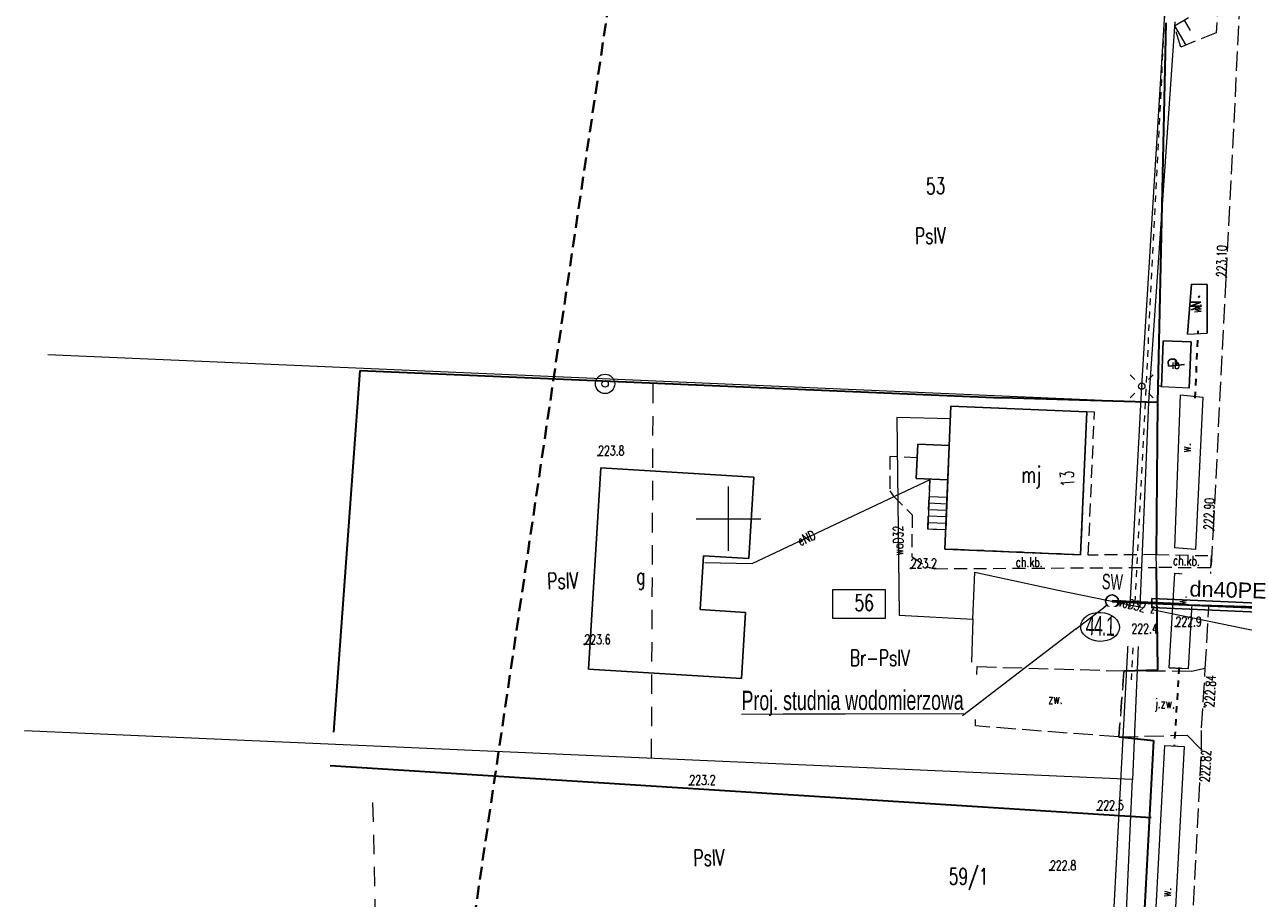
# Model space of a CAD drawing. Header units: metres. Extents: x 7496982 to 7497528, y 5603168 to 5605598.
# Tile 53 of 74: x 7497095 to 7497190, y 5604671 to 5604738. Entities that reach past the tile are written whole.
import ezdxf
from ezdxf.enums import TextEntityAlignment as Align

# ---------------------------------------------------------------- set-up
doc = ezdxf.new("R2010")
doc.units = ezdxf.units.M
doc.header["$MEASUREMENT"] = 0
for name, pattern in [('1', [0]), ('1_SUEP_A', [0]), ('1_SUEP_B', [0]), ('1_SUWP', [0]), ('2', [1.5, 1, -0.5]), ('2_1', [0]), ('2_OTDI', [0]), ('2_OTDN_A', [2, 1, -1]), ('2_OTKC', [1.5, 1, -0.5]), ('2_OTKJ', [2, 1.5, -0.5]), ('2_OTKR', [0]), ('2_OTKR_A', [2, 1, -1]), ('2_OTKU', [2, 1.5, -0.5]), ('2_OTKZ_A', [1, 0.5, -0.5]), ('2_OTOB', [2, 1, -1]), ('2_OTOF', [0]), ('2_OTOO', [0]), ('2_OTRK', [1.75, 1.25, -0.5]), ('2_OTRKG', [1.75, 1.25, -0.5]), ('3', [1, 0.5, -0.5]), ('4', [2.5, 1.5, -1]), ('BUD', [0]), ('GDE', [0]), ('GUZ', [1, 0.5, -0.5])]:
    doc.linetypes.add(name, pattern=pattern)
doc.layers.get('0').update_dxf_attribs({"color": 250, "linetype": 'CONTINUOUS', "lineweight": 100})
for name, color, linetype, lineweight in [('! IS_opis woda', 7, 'CONTINUOUS', 9), ('! IS_woda', 5, 'CONTINUOUS', 50), ('! r.o.', 7, 'CONTINUOUS', 30), ('!COPIS', 7, 'CONTINUOUS', 15), ('2_granice działek', 6, 'CONTINUOUS', 20), ('_MAPA_L_0', 7, '1', 18), ('EADTD_T_0', 6, 'CONTINUOUS', 25), ('EBTPO_L_6', 154, '1', 18), ('EBUOA_T_0_T_0', 7, 'CONTINUOUS', 0), ('EBUOA_T_1', 14, 'CONTINUOUS', 25), ('EBUPP_L_0_L_0', 7, '1', 0), ('EBUPP_L_1', 250, 'BUD', 30), ('EBUPP_L_3', 250, 'BUD', 30), ('EDZPD_L_0', 3, 'GDE', 18), ('EDZTD_T_0', 3, 'CONTINUOUS', 18), ('EUZOU_T_0', 90, 'CONTINUOUS', 25), ('EUZOU_T_3_T_0', 7, 'CONTINUOUS', 0), ('EUZPU_L_0', 90, '4', 18), ('EUZPU_L_3_L_0', 7, '1', 0), ('EUZPU_L_4', 90, '4', 18), ('OTD_E_T_7', 7, 'CONTINUOUS', 0), ('OTD_L_12', 7, '2_OTDN_A', 18), ('OTD_L_14', 7, '2_OTDI', 18), ('OTK_E_T_0', 7, 'CONTINUOUS', 0), ('OTK_E_T_1', 7, 'CONTINUOUS', 0), ('OTK_E_T_3', 7, 'CONTINUOUS', 0), ('OTK_E_T_4', 7, 'CONTINUOUS', 0), ('OTK_L_0', 7, '2_OTKJ', 18), ('OTK_L_2', 7, '2_OTKC', 18), ('OTK_L_4', 7, '2_OTKU', 18), ('OTK_L_5', 7, '2_OTKR_A', 18), ('OTK_L_8', 7, '2_OTKZ_A', 35), ('OTO_L_0', 7, '2_OTOO', 35), ('OTO_L_1', 7, '2_OTOB', 18), ('OTO_L_2', 7, '2_OTOF', 18), ('OTR_L_1', 7, '2_OTRK', 18), ('OTR_T_0', 7, 'CONTINUOUS', 18), ('OTR_T_1', 7, 'CONTINUOUS', 18), ('SDRPT_L_0_L_0', 7, '1', 0), ('SUE_T_3', 7, 'CONTINUOUS', 18), ('SUEP_E_T_0', 1, 'CONTINUOUS', 0), ('SUEP_L_0', 1, '1_SUEP_A', 18), ('SUP_T_2', 7, 'CONTINUOUS', 18), ('SUW_T_3', 5, 'CONTINUOUS', 18), ('SUWP_E_T_0', 5, 'CONTINUOUS', 0), ('SUWP_L_0', 5, '1_SUWP', 18), ('ZAKRES_L_0', 1, '2', 40), ('ZAKRES_L_0_a', 1, '2', 40)]:
    doc.layers.add(name, color=color, linetype=linetype, lineweight=lineweight)
doc.layers.add('-studnie-opis', color=10, linetype='CONTINUOUS')
doc.styles.add('ARIAL', font='arial.ttf', dxfattribs={"width": 0.8})
doc.styles.add('R', font='arial.ttf')
doc.styles.get("Standard").update_dxf_attribs({"font": 'Simplex.SHX', "width": 0.75})

# ---------------------------------------------------------------- blocks, each defined once
blk = doc.blocks.new('1_SUEO_W')
at = {"linetype": 'Continuous'}
for p, q in [((-0.53035, 0.53035), (-0.8839, 0.8839)), ((0.53035, 0.53035), (0.8839, 0.8839)), ((-0.53035, -0.53035), (-0.8839, -0.8839)), ((0.53035, -0.53035), (0.8839, -0.8839))]:
    blk.add_line(p, q, dxfattribs=at)
blk.add_circle((0, 0), 0.025, dxfattribs=at)
blk = doc.blocks.new('1_SUPP')
at = {"linetype": 'Continuous'}
blk.add_circle((0, 0), 0.25, dxfattribs=at)
blk = doc.blocks.new('1_SUWS')
at = {"linetype": 'Continuous'}
for radius in [0.75, 0.25]:
    blk.add_circle((0, 0), radius, dxfattribs=at)
blk = doc.blocks.new('2_OTRS')
at = {"linetype": 'Continuous'}
blk.add_circle((0, 0), 0.045, dxfattribs=at)
blk = doc.blocks.new('2_OTRN')
at = {"linetype": 'Continuous'}
blk.add_circle((0, 0), 0.045, dxfattribs=at)

msp = doc.modelspace()

# ---------------------------------------------------------------- linework, layer by layer
at = {"layer": '! IS_woda', "color": 7, "linetype": 'Continuous', "lineweight": 30}
msp.add_circle((7497179.69465, 5604693.60145), 0.5, dxfattribs=at)
at = {"layer": '2_granice działek', "color": 4, "linetype": 'Continuous', "lineweight": 0}
msp.add_lwpolyline([(7497158.08083, 5604694.52489), (7497162.1185, 5604694.52489), (7497162.1185, 5604692.27999), (7497158.08083, 5604692.27999)], close=True, dxfattribs=at)
at = {"layer": '_MAPA_L_0', "linetype": '1'}
for p, q in [((7497150, 5604697.5), (7497150, 5604702.5)), ((7497147.5, 5604700), (7497152.5, 5604700))]:
    msp.add_line(p, q, dxfattribs=at)
at = {"layer": 'EBTPO_L_6', "linetype": '1'}
for p, q in [((7497165.58784, 5604703.07368), (7497165.4227, 5604699.19281)), ((7497166.97956, 5604703.01446), (7497166.81442, 5604699.13359)), ((7497166.9207, 5604701.63133), (7497165.52899, 5604701.69055)), ((7497166.89945, 5604701.13178), (7497165.50773, 5604701.19101)), ((7497166.85693, 5604700.13269), (7497165.46521, 5604700.19191)), ((7497166.87819, 5604700.63224), (7497165.48647, 5604700.69146)), ((7497166.81442, 5604699.13359), (7497165.4227, 5604699.19281)), ((7497166.83568, 5604699.63314), (7497165.44396, 5604699.69236))]:
    msp.add_line(p, q, dxfattribs=at)
at = {"layer": 'EBUPP_L_0_L_0', "linetype": '1'}
for p, q in [((7497183.66, 5604713.78), (7497183.53, 5604710.2)), ((7497185.82, 5604713.7), (7497183.66, 5604713.78)), ((7497185.67, 5604710.11), (7497185.82, 5604713.7)), ((7497183.53, 5604710.2), (7497183.24, 5604710.34)), ((7497185.67, 5604710.11), (7497183.53, 5604710.2))]:
    msp.add_line(p, q, dxfattribs=at)
at = {"layer": 'EBUPP_L_1', "linetype": '1'}
for p, q in [((7497167.22259, 5604708.72563), (7497166.7514, 5604697.65264)), ((7497177.72693, 5604708.27864), (7497167.22259, 5604708.72563)), ((7497177.25574, 5604697.20564), (7497177.72693, 5604708.27864)), ((7497164.64944, 5604705.76228), (7497164.53693, 5604703.1184)), ((7497167.09207, 5604705.65834), (7497164.64944, 5604705.76228)), ((7497166.97956, 5604703.01446), (7497167.09207, 5604705.65834)), ((7497164.53693, 5604703.1184), (7497166.97956, 5604703.01446)), ((7497166.7514, 5604697.65264), (7497177.25574, 5604697.20564))]:
    msp.add_line(p, q, dxfattribs=at)
at = {"layer": 'EBUPP_L_3', "linetype": '1'}
for p, q in [((7497140.10509, 5604703.94118), (7497139.15351, 5604688.34859)), ((7497151.95313, 5604703.22269), (7497140.10509, 5604703.94118)), ((7497151.5685, 5604696.92011), (7497151.95313, 5604703.22269)), ((7497147.80117, 5604692.95959), (7497148.05596, 5604697.13448)), ((7497148.05596, 5604697.13448), (7497151.5685, 5604696.92011)), ((7497151.30777, 5604692.74559), (7497147.80117, 5604692.95959)), ((7497150.99533, 5604687.62592), (7497151.30777, 5604692.74559)), ((7497139.15351, 5604688.34859), (7497150.99533, 5604687.62592))]:
    msp.add_line(p, q, dxfattribs=at)
at = {"layer": 'EDZPD_L_0', "linetype": 'GDE'}
for p, q in [((7497184.54, 5604738.47), (7497182.51, 5604709.02)), ((7497097.31305, 5604712.71639), (7497182.51, 5604709.02)), ((7497182.51, 5604709.02), (7497181.28, 5604679.81)), ((7497181.28, 5604679.81), (7497095.48484, 5604683.56862)), ((7497180.58, 5604664.79), (7497181.28, 5604679.81))]:
    msp.add_line(p, q, dxfattribs=at)
at = {"layer": 'EUZPU_L_0', "linetype": '4'}
for p, q in [((7497144.03774, 5604681.44155), (7497144.17115, 5604710.68338)), ((7497124.3148, 5604594.05254), (7497122.46485, 5604678.44944))]:
    msp.add_line(p, q, dxfattribs=at)
at = {"layer": 'EUZPU_L_3_L_0', "linetype": '1'}
for p, q in [((7497185.53, 5604714.3), (7497185.84, 5604718.15)), ((7497185.84, 5604718.15), (7497187.05, 5604718.14)), ((7497187.05, 5604718.14), (7497187.06, 5604714.36))]:
    msp.add_line(p, q, dxfattribs=at)
at = {"layer": 'EUZPU_L_4', "linetype": 'GUZ'}
for p, q in [((7497183.76014, 5604739.01024), (7497182.24572, 5604708.98808)), ((7497182.24572, 5604708.98808), (7497181.16278, 5604687.51947))]:
    msp.add_line(p, q, dxfattribs=at)
at = {"layer": 'OTD_L_12', "linetype": '2_OTDN_A'}
for p, q in [((7497186.15534, 5604697.60192), (7497184.55048, 5604697.7408)), ((7497184.54433, 5604695.7718), (7497186.01, 5604695.68)), ((7497184.12, 5604688.44), (7497185.59, 5604688.38)), ((7497183.77, 5604682.43), (7497185.27, 5604682.36))]:
    msp.add_line(p, q, dxfattribs=at)
at = {"layer": 'OTD_L_14', "linetype": '2_OTDI'}
for p, q in [((7497183.53, 5604710.2), (7497183.66, 5604713.78)), ((7497183.66, 5604713.78), (7497185.82, 5604713.7)), ((7497185.82, 5604713.7), (7497185.67, 5604710.11)), ((7497185.67, 5604710.11), (7497183.53, 5604710.2))]:
    msp.add_line(p, q, dxfattribs=at)
at = {"layer": 'OTK_L_0', "linetype": '2_OTKJ'}
for p, q in [((7497188.529, 5604718.695), (7497189.562, 5604739.103)), ((7497187.544, 5604699.124), (7497188.529, 5604718.695)), ((7497186.91, 5604688.39), (7497187.544, 5604699.124)), ((7497180.61, 5604688.21), (7497180.21, 5604683.1)), ((7497185.83724, 5604688.17289), (7497180.61, 5604688.21)), ((7497186.91, 5604688.39), (7497185.83724, 5604688.17289)), ((7497186.6253, 5604683.79751), (7497186.91, 5604688.39)), ((7497186.6253, 5604683.79751), (7497186.91, 5604688.39)), ((7497186.62, 5604682.1), (7497186.6253, 5604683.79751)), ((7497180.21, 5604683.1), (7497185.5, 5604683.24)), ((7497185.5, 5604683.24), (7497186.62, 5604682.1)), ((7497185.4, 5604658.09), (7497186.62, 5604682.1))]:
    msp.add_line(p, q, dxfattribs=at)
at = {"layer": 'OTK_L_2', "linetype": '2_OTKC'}
for p, q in [((7497177.72693, 5604708.27864), (7497177.25574, 5604697.20564)), ((7497178.33, 5604708.25), (7497177.72693, 5604708.27864)), ((7497177.8552, 5604697.18013), (7497178.33, 5604708.25)), ((7497162.49768, 5604704.80893), (7497162.48363, 5604702.16811)), ((7497164.60509, 5604704.72011), (7497162.49768, 5604704.80893)), ((7497164.53693, 5604703.1184), (7497164.60509, 5604704.72011)), ((7497165.58784, 5604703.07368), (7497164.53693, 5604703.1184)), ((7497165.4227, 5604699.19281), (7497165.58784, 5604703.07368)), ((7497162.48363, 5604702.16811), (7497162.75052, 5604701.76075)), ((7497162.75052, 5604701.76075), (7497164.2114, 5604700.29988)), ((7497164.2114, 5604700.29988), (7497164.18954, 5604697.06808)), ((7497166.81442, 5604699.13359), (7497165.4227, 5604699.19281)), ((7497166.7514, 5604697.65264), (7497166.81442, 5604699.13359)), ((7497164.18954, 5604697.06808), (7497165.28, 5604696.3)), ((7497177.25574, 5604697.20564), (7497166.7514, 5604697.65264)), ((7497183.11611, 5604697.2199), (7497177.8552, 5604697.18013)), ((7497183.11611, 5604697.2199), (7497187.35825, 5604697.13935)), ((7497187.35825, 5604697.13935), (7497187.30928, 5604696.18356)), ((7497165.28, 5604696.3), (7497165.98, 5604696.13)), ((7497165.98, 5604696.13), (7497183.13, 5604696.22)), ((7497187.30928, 5604696.18356), (7497183.13, 5604696.22))]:
    msp.add_line(p, q, dxfattribs=at)
at = {"layer": 'OTK_L_4', "linetype": '2_OTKU'}
for p, q in [((7497169.11, 5604683.95), (7497169.24, 5604688.55)), ((7497169.24, 5604688.55), (7497180.61, 5604688.21)), ((7497180.61, 5604688.21), (7497180.21, 5604683.1)), ((7497180.21, 5604683.1), (7497169.11, 5604683.95))]:
    msp.add_line(p, q, dxfattribs=at)
at = {"layer": 'OTK_L_5', "linetype": '2_OTKR'}
for p, q in [((7497185.84, 5604718.15), (7497185.53, 5604714.3)), ((7497187.05, 5604718.14), (7497185.84, 5604718.15)), ((7497187.06, 5604714.36), (7497187.05, 5604718.14)), ((7497185.53, 5604714.3), (7497187.06, 5604714.36)), ((7497184.55048, 5604697.7408), (7497185, 5604709.6)), ((7497185, 5604709.6), (7497186.71, 5604709.42)), ((7497186.71, 5604709.42), (7497186.15534, 5604697.60192)), ((7497186.15534, 5604697.60192), (7497184.55048, 5604697.7408)), ((7497184.12, 5604688.44), (7497184.54433, 5604695.7718)), ((7497184.54433, 5604695.7718), (7497186.01, 5604695.68)), ((7497186.01, 5604695.68), (7497185.59, 5604688.38)), ((7497185.59, 5604688.38), (7497184.12, 5604688.44)), ((7497182.49, 5604657.9), (7497183.77, 5604682.43)), ((7497183.77, 5604682.43), (7497185.27, 5604682.36)), ((7497185.27, 5604682.36), (7497183.94, 5604657.88))]:
    msp.add_line(p, q, dxfattribs=at)
at = {"layer": 'OTK_L_8', "linetype": '2_OTKZ_A'}
for p, q in [((7497186.13, 5604709.32), (7497186.36, 5604714.54)), ((7497184.88, 5604688.48), (7497184.5, 5604682.36))]:
    msp.add_line(p, q, dxfattribs=at)
at = {"layer": 'OTO_L_0', "linetype": '2_OTOO'}
for p, q in [((7497183.86689, 5604738.40705), (7497183.22321, 5604709.00874)), ((7497119.4435, 5604683.46122), (7497121.47154, 5604711.46467)), ((7497121.47154, 5604711.46467), (7497171.13244, 5604709.36276)), ((7497183.22321, 5604709.00874), (7497171.13244, 5604709.36276)), ((7497183.22321, 5604709.00874), (7497183.11611, 5604697.2199)), ((7497183.24, 5604688.3), (7497183.13, 5604696.22)), ((7497180.61, 5604688.21), (7497183.24, 5604688.3)), ((7497180.21, 5604683.1), (7497182.9, 5604682.82)), ((7497182.9, 5604682.82), (7497181.91, 5604664.63)), ((7497182.71513, 5604676.82754), (7497119.16985, 5604680.86156))]:
    msp.add_line(p, q, dxfattribs=at)
at = {"layer": 'OTO_L_1', "linetype": '2_OTOB'}
msp.add_line((7497180.21, 5604683.1), (7497180.61, 5604688.21), dxfattribs=at)
at = {"layer": 'OTO_L_2', "linetype": '2_OTOF'}
msp.add_line((7497183.13, 5604696.22), (7497183.11611, 5604697.2199), dxfattribs=at)
at = {"layer": 'OTR_L_1', "linetype": '2_OTRK'}
for p, q in [((7497188.40085, 5604748.90128), (7497187.75606, 5604737.63245)), ((7497185.01868, 5604736.51057), (7497184.52505, 5604738.17095)), ((7497187.75606, 5604737.63245), (7497185.01868, 5604736.51057))]:
    msp.add_line(p, q, dxfattribs=at)
at = {"layer": 'OTR_L_1', "linetype": '2_OTRKG'}
msp.add_line((7497184.52505, 5604738.17095), (7497185.91618, 5604738.9787), dxfattribs=at)
at = {"layer": 'OTR_L_1', "linetype": '2_1'}
for p, q in [((7497185.27736, 5604738.60778), (7497185.74433, 5604737.80356)), ((7497184.52505, 5604738.17095), (7497185.39871, 5604736.66632))]:
    msp.add_line(p, q, dxfattribs=at)
at = {"layer": 'SDRPT_L_0_L_0', "linetype": '3'}
for p, q in [((7497185.53, 5604714.3), (7497187.06, 5604714.36)), ((7497186.13, 5604709.32), (7497186.36, 5604714.54)), ((7497185, 5604709.6), (7497186.71, 5604709.42))]:
    msp.add_line(p, q, dxfattribs=at)
at = {"layer": 'SUEP_L_0', "linetype": '1_SUEP_B'}
for p, q in [((7497181.98865, 5604710.25478), (7497184.89, 5604756.9)), ((7497179.36397, 5604660.65803), (7497181.98865, 5604710.25478))]:
    msp.add_line(p, q, dxfattribs=at)
at = {"layer": 'SUEP_L_0', "linetype": '1_SUEP_A'}
for p, q in [((7497165.58546, 5604703.01774), (7497151.79268, 5604696.51213)), ((7497151.79268, 5604696.51213), (7497148.16507, 5604696.57209))]:
    msp.add_line(p, q, dxfattribs=at)
at = {"layer": 'SUWP_L_0', "linetype": '1_SUWP'}
for p, q in [((7497167.18025, 5604707.73069), (7497163.03767, 5604707.82843)), ((7497163.03767, 5604707.82843), (7497163.20631, 5604692.53854)), ((7497168.90254, 5604692.22), (7497169.07118, 5604695.85135)), ((7497169.07118, 5604695.85135), (7497175.39866, 5604694.48562)), ((7497175.39866, 5604694.48562), (7497196.38824, 5604690.16568)), ((7497163.20631, 5604692.53854), (7497168.90254, 5604692.22)), ((7497168.90254, 5604692.22), (7497168.80885, 5604688.90017))]:
    msp.add_line(p, q, dxfattribs=at)
at = {"layer": 'ZAKRES_L_0', "linetype": '2'}
msp.add_line((7497127.25248, 5604648.31684), (7497142.14659, 5604749.55269), dxfattribs=at)
at = {"layer": 'ZAKRES_L_0_a', "linetype": '2'}
msp.add_line((7497127.25248, 5604648.31684), (7497142.14659, 5604749.55269), dxfattribs=at)

# ---------------------------------------------------------------- block references
at = {"layer": 'OTR_T_0'}
for p, rotation in [((7497188.53, 5604718.7), 88.90175953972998), ((7497187.54, 5604699.12), 88.09085216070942), ((7497186.85, 5604685.44), 86.8745593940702), ((7497186.62, 5604682.1), 86.8745593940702)]:
    msp.add_blockref('2_OTRS', p, dxfattribs=dict(at, rotation=rotation))
at = {"layer": 'OTR_T_1'}
for p in [(7497139.90947, 5604704.89787), (7497164.11, 5604696.16), (7497184.61, 5604691.66), (7497181.2, 5604691.11), (7497138.84465, 5604690.27437), (7497146.97589, 5604679.39023), (7497178.56548, 5604677.43807), (7497174.89, 5604672.78)]:
    msp.add_blockref('2_OTRN', p, dxfattribs=at)
at = {"layer": 'SUE_T_3'}
for name in ['1_SUEO_W', '1_SUPP']:
    msp.add_blockref(name, (7497181.98865, 5604710.25478), dxfattribs=at)
at = {"layer": 'SUP_T_2'}
msp.add_blockref('1_SUPP', (7497181.98865, 5604710.25478), dxfattribs=at)
at = {"layer": 'SUW_T_3'}
msp.add_blockref('1_SUWS', (7497140.44077, 5604710.43957), dxfattribs=at)

# ---------------------------------------------------------------- texts
at = {"layer": '! IS_opis woda', "lineweight": 9, "insert": (7497178.92727, 5604695.74399), "char_height": 1.2, "attachment_point": 1, "rotation": 358, "style": 'R'}
msp.add_mtext_dynamic_manual_height_columns('{\\W0.6;\\C0;SW}', width=1.2372189, gutter_width=12.5, heights=[0], dxfattribs=at)
at = {"layer": '!COPIS', "ltscale": 5, "insert": (7497145.95904, 5604746.90801), "char_height": 1.5, "attachment_point": 1, "rotation": 0.1014038, "style": 'ARIAL', "bg_fill": 3, "box_fill_scale": 1.5, "bg_fill_color": 256, "bg_fill_transparency": 0}
msp.add_mtext_dynamic_manual_height_columns('{\\fArial Narrow|b0|i0|c238|p34;\\LProj. przyłącze wodociągowe\\P\\l dn40mm PE100 SDR 11}', width=19.6611496, gutter_width=12.5, heights=[0], dxfattribs=at)
at = {"layer": '-studnie-opis', "lineweight": 25, "insert": (7497182.68534, 5604693.20066), "char_height": 0.5, "attachment_point": 1, "rotation": 356.8054919}
msp.add_mtext_dynamic_manual_height_columns('{\\C0;Z}', width=1.2372189, gutter_width=12.5, heights=[0], dxfattribs=at)
at = {"layer": 'EADTD_T_0', "width": 0.7}
msp.add_text('13', height=1.041675, rotation=94.2891669, dxfattribs=at).set_placement((7497176.73872, 5604703.12576), align=Align.CENTER)
at = {"layer": 'EBUOA_T_0_T_0', "width": 0.7}
msp.add_text('P', height=1.25, rotation=95.9468538, dxfattribs=at).set_placement((7497184.08203, 5604711.65042), align=Align.TOP_LEFT)
at = {"layer": 'EBUOA_T_1', "width": 0.7}
for s, p in [('mj', (7497172.68772, 5604704.03952)), ('g', (7497142.85503, 5604696.18844))]:
    msp.add_text(s, height=1.25001, dxfattribs=at).set_placement(p, align=Align.TOP_LEFT)
at = {"layer": 'EDZTD_T_0', "width": 0.7}
for s, rotation, p in [('53', 2.0825693, (7497165.25708, 5604726.36225)), ('56', 0.4696338, (7497159.74096, 5604694.11539))]:
    msp.add_text(s, height=1.25001, rotation=rotation, dxfattribs=at).set_placement(p, align=Align.TOP_LEFT)
msp.add_text('59/1', height=1.25001, dxfattribs=at).set_placement((7497167.0483, 5604672.92689), align=Align.TOP_LEFT)
at = {"layer": 'EUZOU_T_0', "lineweight": 13, "width": 0.7}
for p in [(7497164.41924, 5604722.50553), (7497135.94879, 5604695.78921), (7497147.26723, 5604674.34903)]:
    msp.add_text('PsIV', height=1.25001, rotation=1.5693489, dxfattribs=at).set_placement(p, align=Align.TOP_LEFT)
msp.add_text('Br-PsIV', height=1.25001, dxfattribs=at).set_placement((7497159.39053, 5604688.59957))
at = {"layer": 'EUZOU_T_3_T_0', "width": 0.7}
msp.add_text('w.', height=1.25, rotation=99.7666781, dxfattribs=at).set_placement((7497186.54983, 5604716.7911), align=Align.CENTER)
at = {"layer": 'OTD_E_T_7', "lineweight": 9, "width": 0.7}
msp.add_text('ib', height=0.75, dxfattribs=at).set_placement((7497184.61618, 5604711.99393), align=Align.MIDDLE)
at = {"layer": 'OTK_E_T_0', "lineweight": 9, "width": 0.7}
msp.add_text('j.zw.', height=0.75, rotation=359.5434696, dxfattribs=at).set_placement((7497183.78639, 5604685.58827), align=Align.MIDDLE)
at = {"layer": 'OTK_E_T_1', "lineweight": 9, "width": 0.7}
msp.add_text('ch.kb.', height=0.75, dxfattribs=at).set_placement((7497173.27759, 5604696.63903), align=Align.MIDDLE)
msp.add_text('ch.kb.', height=0.75, rotation=358.3053529, dxfattribs=at).set_placement((7497185.44943, 5604696.7537), align=Align.MIDDLE)
at = {"layer": 'OTK_E_T_3', "lineweight": 9, "width": 0.7}
msp.add_text('zw.', height=0.75, rotation=359.735966, dxfattribs=at).set_placement((7497175.30684, 5604686.04436), align=Align.MIDDLE)
at = {"layer": 'OTK_E_T_4', "lineweight": 9, "width": 0.7}
for rotation, p in [(86.8588773, (7497186.22704, 5604716.29385)), (89.1048347, (7497185.40772, 5604705.49636)), (87.3245869, (7497185.07729, 5604693.69416)), (86.5317659, (7497183.87886, 5604671.07372))]:
    msp.add_text('w.', height=0.75, rotation=rotation, dxfattribs=at).set_placement(p, align=Align.MIDDLE)
at = {"layer": 'OTR_T_0', "lineweight": 9, "width": 0.7}
for s, rotation, p in [('223.10', 88.9017595, (7497188.53, 5604718.7)), ('222.90', 88.0908522, (7497187.54, 5604699.12))]:
    msp.add_text(s, height=0.75, rotation=rotation, dxfattribs=at).set_placement(p)
msp.add_text('222.84', height=0.75, rotation=86.8745594, dxfattribs=at).set_placement((7497186.85, 5604685.44), align=Align.TOP_LEFT)
msp.add_text('222.82', height=0.75, rotation=86.8745594, dxfattribs=at).set_placement((7497186.62, 5604682.1), align=Align.TOP_RIGHT)
at = {"layer": 'OTR_T_1', "lineweight": 9, "width": 0.7}
for s, p in [('223.8', (7497139.90947, 5604704.89787)), ('223.2', (7497164.11, 5604696.16)), ('222.9', (7497184.61, 5604691.66)), ('222.4', (7497181.2, 5604691.11)), ('223.6', (7497138.84465, 5604690.27437)), ('223.2', (7497146.97589, 5604679.39023)), ('222.5', (7497178.56548, 5604677.43807)), ('222.8', (7497174.89, 5604672.78))]:
    msp.add_text(s, height=0.75, dxfattribs=at).set_placement(p)
at = {"layer": 'SUEP_E_T_0', "lineweight": 9, "width": 0.7}
msp.add_text('eND', height=0.75, rotation=25.2517731, dxfattribs=at).set_placement((7497156.02699, 5604698.50932), align=Align.MIDDLE)
at = {"layer": 'SUWP_E_T_0', "lineweight": 9, "width": 0.7}
for rotation, p in [(90.6319011, (7497163.14268, 5604698.3073)), (346.8605858, (7497181.16399, 5604693.37642))]:
    msp.add_text('woD32', height=0.75, rotation=rotation, dxfattribs=at).set_placement(p, align=Align.MIDDLE)

# ---------------------------------------------------------------- next in the draw order: texts
at = {"layer": '! IS_opis woda', "lineweight": 9, "insert": (7497177.67712, 5604692.485), "char_height": 1.5, "attachment_point": 1, "rotation": 358.3836035, "style": 'R', "bg_fill": 2}
msp.add_mtext_dynamic_manual_height_columns('{\\W0.6;\\T0.9;44.1}', width=4.3403357, gutter_width=12.5, heights=[0], dxfattribs=at)
at = {"layer": '!COPIS', "ltscale": 5, "insert": (7497151.01203, 5604686.67534), "char_height": 1.5, "attachment_point": 1, "rotation": 0.1014038, "style": 'ARIAL', "bg_fill": 3, "box_fill_scale": 1.5, "bg_fill_color": 256, "bg_fill_transparency": 0}
msp.add_mtext_dynamic_manual_height_columns('{\\fArial Narrow|b0|i0|c238|p34;\\LProj. studnia wodomierzowa}', width=18.2383254, gutter_width=12.5, heights=[0], dxfattribs=at)

# ---------------------------------------------------------------- next in the draw order: linework, layer by layer
at = {"layer": '! IS_opis woda', "lineweight": 9}
msp.add_ellipse((7497178.76524, 5604691.62184), major_axis=(1.4972, -0.07153), ratio=0.75206347, dxfattribs=at)
at = {"layer": '! IS_woda', "color": 4, "linetype": 'Continuous'}
msp.add_lwpolyline([(7497181.85683, 5604693.50856), (7497179.69465, 5604693.60145)], dxfattribs=at)
at = {"layer": '! IS_woda', "linetype": 'Continuous'}
msp.add_lwpolyline([(7497194.49576, 5604692.96558), (7497181.85683, 5604693.50856), (7497181.85683, 5604693.50856)], dxfattribs=at)
at = {"layer": '!COPIS', "ltscale": 5}
msp.add_lwpolyline([(7497168.10912, 5604684.76529), (7497179.26754, 5604693.31097)], dxfattribs=at)

# ---------------------------------------------------------------- next in the draw order: texts
at = {"layer": '! IS_opis woda', "color": 7, "lineweight": 9, "insert": (7497185.70961, 5604695.17993), "char_height": 1.2, "attachment_point": 1, "rotation": 358.334448, "style": 'R', "bg_fill": 2}
msp.add_mtext_dynamic_manual_height_columns('{\\fArial|b0|i0|c238|p34;dn40}PE', width=34.9196507, gutter_width=12.5, heights=[0], dxfattribs=at)

# ---------------------------------------------------------------- next in the draw order: linework, layer by layer
at = {"layer": '! r.o.', "ltscale": 0.08}
msp.add_lwpolyline([(7497182.77088, 5604693.82012), (7497193.96039, 5604693.33184), (7497193.91738, 5604692.63671), (7497182.76359, 5604693.11877)], close=True, dxfattribs=at)

doc.saveas('drawing.dxf')
